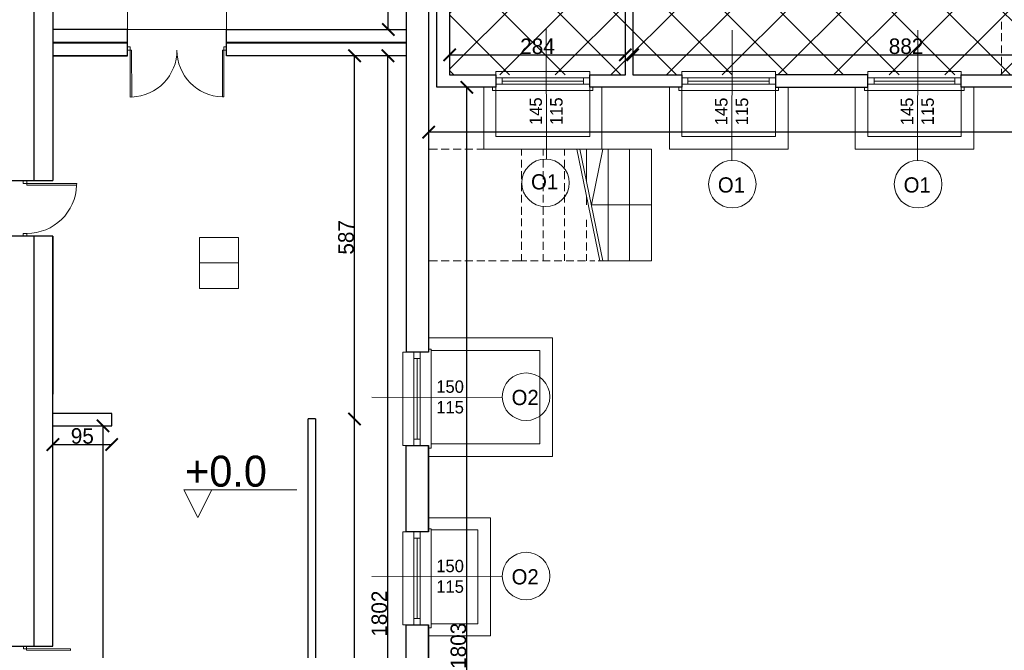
# Model space of a CAD drawing. Header units: centimetres. Extents: x -17621 to 77377, y -18613 to 66.
# Tile 23 of 173: x -12637 to -11048, y -11444 to -10426. Entities that reach past the tile are written whole.
import ezdxf

# ---------------------------------------------------------------- set-up
doc = ezdxf.new("R2010")
doc.units = ezdxf.units.CM
doc.layers.add('0-wymiarowanie rys.CAD', color=5, linetype='Continuous', lineweight=0, true_color=0x0000ff)
for name, color, linetype, lineweight in [('a_drzwi i okna', 2, 'Continuous', 0), ('a_inwentaryzacja', 141, 'Continuous', 0), ('a_schody', 7, 'Continuous', 0), ('a_wymiarowanie', 211, 'Continuous', 0), ('drzwi', 2, 'Continuous', 0), ('pomieszczenia', 191, 'Continuous', 5)]:
    doc.layers.add(name, color=color, linetype=linetype, lineweight=lineweight)
for name, color, linetype in [('PDF5_A710 OZNACZENIA KOMUNIKACJI', 7, 'Continuous'), ('PDF5_Text', 7, 'Continuous'), ('PDF_A050 OPIS', 7, 'Continuous'), ('PDF_A250 SCHODY', 7, 'Continuous'), ('PDF_A310 STOLARKA ZEWNĘTRZNA', 7, 'Continuous'), ('PDF_WIDOKOWA', 7, 'Continuous')]:
    doc.layers.add(name, color=color, linetype=linetype)
doc.styles.add('PDF Century Gothic', font='GOTHIC.TTF')
doc.dimstyles.new('ISO-25', dxfattribs={"dimtxt": 25, "dimasz": 20, "dimexe": 0.6, "dimexo": 0.375, "dimtad": 1, "dimdec": 0, "dimtxsty": 'PDF Century Gothic', "dimblk": 'ARCHTICK', "dimcen": 2.5, "dimadec": 1, "dimazin": 0, "dimtfac": 1, "dimtdec": 0, "dimtmove": 0, "dimatfit": 3, "dimldrblk": 'ARCHTICK', "dimfxl": 2, "dimfxlon": 1, "dimarcsym": 0})

# ---------------------------------------------------------------- blocks, each defined once
blk = doc.blocks.new('_ArchTick')
at = {"color": 0, "linetype": 'ByBlock', "const_width": 0.15}
blk.add_lwpolyline([(-0.5, -0.5), (0.5, 0.5)], dxfattribs=at)
blk = doc.blocks.new('*D127')
at = {"layer": 'a_wymiarowanie', "color": 0, "lineweight": -2, "transparency": 16777216}
for p, q in [((-12504.1, -11081.7), (-12501.5, -11081.7)), ((-12502.1, -12285.7), (-12502.1, -11081.7)), ((-12504.1, -12285.7), (-12501.5, -12285.7))]:
    blk.add_line(p, q, dxfattribs=at)
at = {"layer": 'Defpoints', "color": 0, "transparency": 16777216}
for p in [(-12578, -11081.7), (-12502.1, -11081.7), (-12578, -12285.7)]:
    blk.add_point(p, dxfattribs=at)
at = {"layer": 'a_wymiarowanie', "color": 0, "lineweight": -2, "transparency": 16777216, "xscale": 20, "yscale": 20, "zscale": 20}
for p, rotation in [((-12502.1, -11081.7), 90), ((-12502.1, -12285.7), 270)]:
    blk.add_blockref('_ArchTick', p, dxfattribs=dict(at, rotation=rotation))
at = {"layer": 'a_wymiarowanie', "color": 0, "transparency": 16777216, "insert": (-12515.9, -11683.7), "char_height": 25, "attachment_point": 5, "rotation": 90, "style": 'PDF Century Gothic'}
blk.add_mtext('1204', dxfattribs=at)
blk = doc.blocks.new('*D128')
at = {"layer": 'a_wymiarowanie', "color": 0, "lineweight": -2, "transparency": 16777216}
for p, q in [((-12098.1, -11070.7), (-12095.5, -11070.7)), ((-12096.1, -12285.7), (-12096.1, -11070.7)), ((-12098.1, -12285.7), (-12095.5, -12285.7))]:
    blk.add_line(p, q, dxfattribs=at)
at = {"layer": 'Defpoints', "color": 0, "transparency": 16777216}
for p in [(-12159.2, -11070.7), (-12096.1, -11070.7), (-12159.2, -12285.7)]:
    blk.add_point(p, dxfattribs=at)
at = {"layer": 'a_wymiarowanie', "color": 0, "lineweight": -2, "transparency": 16777216, "xscale": 20, "yscale": 20, "zscale": 20}
for p, rotation in [((-12096.1, -11070.7), 90), ((-12096.1, -12285.7), 270)]:
    blk.add_blockref('_ArchTick', p, dxfattribs=dict(at, rotation=rotation))
at = {"layer": 'a_wymiarowanie', "color": 0, "transparency": 16777216, "insert": (-12109.9, -11678.2), "char_height": 25, "attachment_point": 5, "rotation": 90, "style": 'PDF Century Gothic'}
blk.add_mtext('1215', dxfattribs=at)
blk = doc.blocks.new('*D129')
at = {"layer": 'a_wymiarowanie', "color": 0, "lineweight": -2, "transparency": 16777216}
for p, q in [((-12042.3, -10484.2), (-12042.9, -10484.2)), ((-12042.3, -12285.8), (-12042.3, -10484.2)), ((-12042.3, -12285.8), (-12042.9, -12285.8))]:
    blk.add_line(p, q, dxfattribs=at)
at = {"layer": 'Defpoints', "color": 0, "transparency": 16777216}
for p in [(-12042.3, -10484.2), (-12042.3, -10484.2), (-12042.3, -12285.8)]:
    blk.add_point(p, dxfattribs=at)
at = {"layer": 'a_wymiarowanie', "color": 0, "lineweight": -2, "transparency": 16777216, "xscale": 20, "yscale": 20, "zscale": 20}
for p, rotation in [((-12042.3, -10484.2), 90), ((-12042.3, -12285.8), 270)]:
    blk.add_blockref('_ArchTick', p, dxfattribs=dict(at, rotation=rotation))
at = {"layer": 'a_wymiarowanie', "color": 0, "transparency": 16777216, "insert": (-12056.1, -11385), "char_height": 25, "attachment_point": 5, "rotation": 90, "style": 'PDF Century Gothic'}
blk.add_mtext('1802', dxfattribs=at)
blk = doc.blocks.new('*D438')
at = {"layer": 'a_wymiarowanie', "color": 0, "lineweight": -2, "transparency": 16777216}
for p, q in [((-12098.1, -10484.2), (-12095.5, -10484.2)), ((-12096.1, -11070.7), (-12096.1, -10484.2)), ((-12098.1, -11070.7), (-12095.5, -11070.7))]:
    blk.add_line(p, q, dxfattribs=at)
at = {"layer": 'Defpoints', "color": 0, "transparency": 16777216}
for p in [(-12165.1, -10484.2), (-12096.1, -10484.2), (-12165.1, -11070.7)]:
    blk.add_point(p, dxfattribs=at)
at = {"layer": 'a_wymiarowanie', "color": 0, "lineweight": -2, "transparency": 16777216, "xscale": 20, "yscale": 20, "zscale": 20}
for p, rotation in [((-12096.1, -10484.2), 90), ((-12096.1, -11070.7), 270)]:
    blk.add_blockref('_ArchTick', p, dxfattribs=dict(at, rotation=rotation))
at = {"layer": 'a_wymiarowanie', "color": 0, "transparency": 16777216, "insert": (-12109.9, -10777.4), "char_height": 25, "attachment_point": 5, "rotation": 90, "style": 'PDF Century Gothic'}
blk.add_mtext('587', dxfattribs=at)
blk = doc.blocks.new('*D439')
at = {"layer": 'a_wymiarowanie', "color": 0, "lineweight": -2, "transparency": 16777216}
for p, q in [((-12583, -11109.9), (-12583, -11112.5)), ((-12583, -11111.9), (-12488, -11111.9)), ((-12488, -11109.9), (-12488, -11112.5))]:
    blk.add_line(p, q, dxfattribs=at)
at = {"layer": 'Defpoints', "color": 0, "transparency": 16777216}
for p in [(-12583, -11081.7), (-12488, -11081.7), (-12488, -11111.9)]:
    blk.add_point(p, dxfattribs=at)
at = {"layer": 'a_wymiarowanie', "color": 0, "lineweight": -2, "transparency": 16777216, "xscale": 20, "yscale": 20, "zscale": 20, "rotation": 180}
blk.add_blockref('_ArchTick', (-12583, -11111.9), dxfattribs=at)
at = {"layer": 'a_wymiarowanie', "color": 0, "lineweight": -2, "transparency": 16777216, "xscale": 20, "yscale": 20, "zscale": 20}
blk.add_blockref('_ArchTick', (-12488, -11111.9), dxfattribs=at)
at = {"layer": 'a_wymiarowanie', "color": 0, "transparency": 16777216, "insert": (-12535.5, -11098.2), "char_height": 25, "attachment_point": 5, "style": 'PDF Century Gothic'}
blk.add_mtext('95', dxfattribs=at)
blk = doc.blocks.new('*D441')
at = {"layer": 'a_wymiarowanie', "color": 0, "lineweight": -2, "transparency": 16777216}
for p, q in [((-12039.7, -10188.5), (-12042.3, -10188.5)), ((-12041.7, -10441.9), (-12041.7, -10188.5)), ((-12039.7, -10441.9), (-12042.3, -10441.9))]:
    blk.add_line(p, q, dxfattribs=at)
at = {"layer": 'Defpoints', "color": 0, "transparency": 16777216}
for p in [(-12041.7, -10188.5), (-12012.5, -10188.5), (-12012.5, -10441.9)]:
    blk.add_point(p, dxfattribs=at)
at = {"layer": 'a_wymiarowanie', "color": 0, "lineweight": -2, "transparency": 16777216, "xscale": 20, "yscale": 20, "zscale": 20}
for p, rotation in [((-12041.7, -10188.5), 90), ((-12041.7, -10441.9), 270)]:
    blk.add_blockref('_ArchTick', p, dxfattribs=dict(at, rotation=rotation))
at = {"layer": 'a_wymiarowanie', "color": 0, "transparency": 16777216, "insert": (-12055.5, -10315.2), "char_height": 25, "attachment_point": 5, "rotation": 90, "style": 'PDF Century Gothic'}
blk.add_mtext('255', dxfattribs=at)
blk = doc.blocks.new('*D867')
at = {"layer": 'a_wymiarowanie', "color": 0, "linetype": 'Continuous', "lineweight": -2, "transparency": 16777216}
for p, q in [((-11942.7, -10480.7), (-11942.7, -10483.3)), ((-11942.7, -10482.7), (-11659.1, -10482.7)), ((-11659.1, -10480.7), (-11659.1, -10483.3))]:
    blk.add_line(p, q, dxfattribs=at)
at = {"layer": 'Defpoints', "color": 0, "linetype": 'Continuous', "transparency": 16777216}
for p in [(-11942.7, -9937.4), (-11659.1, -9937.4), (-11659.1, -10482.7)]:
    blk.add_point(p, dxfattribs=at)
at = {"layer": 'a_wymiarowanie', "color": 0, "linetype": 'Continuous', "lineweight": -2, "transparency": 16777216, "xscale": 20, "yscale": 20, "zscale": 20, "rotation": 180}
blk.add_blockref('_ArchTick', (-11942.7, -10482.7), dxfattribs=at)
at = {"layer": 'a_wymiarowanie', "color": 0, "linetype": 'Continuous', "lineweight": -2, "transparency": 16777216, "xscale": 20, "yscale": 20, "zscale": 20}
blk.add_blockref('_ArchTick', (-11659.1, -10482.7), dxfattribs=at)
at = {"layer": 'a_wymiarowanie', "color": 0, "linetype": 'Continuous', "transparency": 16777216, "insert": (-11800.9, -10469), "char_height": 25, "attachment_point": 5, "style": 'PDF Century Gothic'}
blk.add_mtext('284', dxfattribs=at)
blk = doc.blocks.new('*D868')
at = {"layer": 'a_wymiarowanie', "color": 0, "linetype": 'Continuous', "lineweight": -2, "transparency": 16777216}
for p, q in [((-11647.2, -10484.7), (-11647.2, -10482.1)), ((-11647.2, -10482.7), (-10765, -10482.7)), ((-10765, -10484.7), (-10765, -10482.1))]:
    blk.add_line(p, q, dxfattribs=at)
at = {"layer": 'Defpoints', "color": 0, "linetype": 'Continuous', "transparency": 16777216}
for p in [(-10765, -10482.7), (-11647.2, -10514.9), (-10765, -10514.9)]:
    blk.add_point(p, dxfattribs=at)
at = {"layer": 'a_wymiarowanie', "color": 0, "linetype": 'Continuous', "lineweight": -2, "transparency": 16777216, "xscale": 20, "yscale": 20, "zscale": 20, "rotation": 180}
blk.add_blockref('_ArchTick', (-11647.2, -10482.7), dxfattribs=at)
at = {"layer": 'a_wymiarowanie', "color": 0, "linetype": 'Continuous', "lineweight": -2, "transparency": 16777216, "xscale": 20, "yscale": 20, "zscale": 20}
blk.add_blockref('_ArchTick', (-10765, -10482.7), dxfattribs=at)
at = {"layer": 'a_wymiarowanie', "color": 0, "linetype": 'Continuous', "transparency": 16777216, "insert": (-11206.1, -10469), "char_height": 25, "attachment_point": 5, "style": 'PDF Century Gothic'}
blk.add_mtext('882', dxfattribs=at)
blk = doc.blocks.new('*D1036')
at = {"layer": '0-wymiarowanie rys.CAD', "color": 0, "linetype": 'Continuous', "lineweight": -2, "transparency": 16777216}
for p, q in [((-11916.8, -10535.2), (-11914.2, -10535.2)), ((-11914.8, -12338.6), (-11914.8, -10535.2)), ((-11916.8, -12338.6), (-11914.2, -12338.6))]:
    blk.add_line(p, q, dxfattribs=at)
at = {"layer": 'Defpoints', "color": 0, "linetype": 'Continuous', "transparency": 16777216}
for p in [(-11976.6, -10535.2), (-11914.8, -10535.2), (-11976.6, -12338.6)]:
    blk.add_point(p, dxfattribs=at)
at = {"layer": '0-wymiarowanie rys.CAD', "color": 0, "linetype": 'Continuous', "lineweight": -2, "transparency": 16777216, "xscale": 20, "yscale": 20, "zscale": 20}
for p, rotation in [((-11914.8, -10535.2), 90), ((-11914.8, -12338.6), 270)]:
    blk.add_blockref('_ArchTick', p, dxfattribs=dict(at, rotation=rotation))
at = {"layer": '0-wymiarowanie rys.CAD', "color": 0, "linetype": 'Continuous', "lineweight": 0, "transparency": 16777216, "insert": (-11928.5, -11436.9), "char_height": 25, "attachment_point": 5, "rotation": 90, "style": 'PDF Century Gothic'}
blk.add_mtext('1803', dxfattribs=at)
blk = doc.blocks.new('*D1037')
at = {"layer": '0-wymiarowanie rys.CAD', "color": 0, "linetype": 'Continuous', "lineweight": -2, "transparency": 16777216}
for p, q in [((-11976.6, -10605.6), (-11976.6, -10608.2)), ((-9543.3, -10607.6), (-11976.6, -10607.6)), ((-9543.3, -10605.6), (-9543.3, -10608.2))]:
    blk.add_line(p, q, dxfattribs=at)
at = {"layer": 'Defpoints', "color": 0, "linetype": 'Continuous', "transparency": 16777216}
for p in [(-11976.6, -10535.2), (-9543.3, -10535.2), (-11976.6, -10607.6)]:
    blk.add_point(p, dxfattribs=at)
at = {"layer": '0-wymiarowanie rys.CAD', "color": 0, "linetype": 'Continuous', "lineweight": -2, "transparency": 16777216, "xscale": 20, "yscale": 20, "zscale": 20, "rotation": 180}
blk.add_blockref('_ArchTick', (-11976.6, -10607.6), dxfattribs=at)
at = {"layer": '0-wymiarowanie rys.CAD', "color": 0, "linetype": 'Continuous', "lineweight": -2, "transparency": 16777216, "xscale": 20, "yscale": 20, "zscale": 20}
blk.add_blockref('_ArchTick', (-9543.3, -10607.6), dxfattribs=at)
at = {"layer": '0-wymiarowanie rys.CAD', "color": 0, "linetype": 'Continuous', "lineweight": 0, "transparency": 16777216, "insert": (-10759.9, -10593.9), "char_height": 25, "attachment_point": 5, "style": 'PDF Century Gothic'}
blk.add_mtext('2433', dxfattribs=at)

msp = doc.modelspace()

# ---------------------------------------------------------------- hatches: boundary and pattern name
at = {"layer": 'a_inwentaryzacja', "linetype": 'Continuous', "lineweight": 5, "true_color": 0x636466, "transparency": 33554495}
h = msp.add_hatch(dxfattribs=at)
h.set_pattern_fill('ANSI37', color=251, scale=20)
h.paths.add_polyline_path([(-11942.7, -8735.2), (-9562.8, -8735.2), (-9562.8, -10514.9), (-11942.7, -10514.9)])
h.paths.add_polyline_path([(-14516.6, -10443.7), (-13890.1, -10443.7), (-13890.1, -11008.7), (-14516.6, -11008.7)])
h.paths.add_polyline_path([(-14516.6, -11036.6), (-13890.1, -11036.6), (-13890.1, -11601.6), (-14516.6, -11601.6)])
h.paths.add_polyline_path([(-14516.6, -11621.1), (-13890.1, -11621.1), (-13890.1, -12231), (-14516.6, -12231)])
h.paths.add_polyline_path([(-14516.6, -12251.4), (-14216.9, -12251.4), (-14216.9, -12669.6), (-14516.6, -12669.6)])
h.paths.add_polyline_path([(-14206.7, -12251.4), (-13890.1, -12251.4), (-13890.1, -12833.3), (-14206.7, -12833.3)])
h.paths.add_polyline_path([(-14516.6, -12681.5), (-14216.9, -12681.5), (-14216.9, -12833.3), (-14516.6, -12833.3)])
h.paths.add_polyline_path([(-15607.6, -12251.4), (-15607.6, -12831.3), (-15046.6, -12831.3), (-15046.6, -12431.7), (-14730.8, -12431.7), (-14730.8, -12251.4)])
h.paths.add_polyline_path([(-15034.7, -12443.6), (-14730.8, -12443.6), (-14730.8, -12831.3), (-15034.7, -12831.3)], flags=17)
h.paths.add_polyline_path([(-15607.6, -12851.6), (-14730.8, -12851.6), (-14730.8, -13111.3), (-15607.6, -13111.3)])
h.paths.add_polyline_path([(-15607.6, -11651.1), (-14730.8, -11651.1), (-14730.8, -12231), (-15607.6, -12231)])
h.paths.add_polyline_path([(-15607.6, -11343.7), (-14730.8, -11343.7), (-14730.8, -11631.6), (-15607.6, -11631.6)])
h.paths.add_polyline_path([(-15106.7, -13651.7), (-15287, -13651.7), (-15287, -13451.1), (-15106.7, -13451.1)])
h.paths.add_polyline_path([(-15093.2, -13451.1), (-14892.5, -13451.1), (-14892.5, -13651.7), (-15093.2, -13651.7)])
h.paths.add_polyline_path([(-14880.6, -13451.1), (-14730.8, -13451.1), (-14730.8, -13666.9), (-14880.6, -13666.9)])
h.paths.add_polyline_path([(-14892.5, -13666.1), (-15287, -13666.1), (-15287, -14010.4), (-14892.5, -14010.4)])
h.paths.add_polyline_path([(-14880.6, -13682.1), (-14730.8, -13682.1), (-14730.8, -14010.4), (-14880.6, -14010.4)])
h.paths.add_polyline_path([(-13537.5, -13682.1), (-14724.9, -13682.1), (-14724.9, -14010.4), (-13537.5, -14010.4)])
h.paths.add_polyline_path([(-12653.2, -11036.6), (-13885, -11036.6), (-13885, -11601.6), (-12653.2, -11601.6)])
h.paths.add_polyline_path([(-13885, -10443.7), (-12663.2, -10443.7), (-12663.2, -11008.7), (-13885, -11008.7)])
h.paths.add_polyline_path([(-13885, -11621.1), (-13174.6, -11621.1), (-13174.6, -12231), (-13885, -12231)])
h.paths.add_polyline_path([(-13169.5, -11621.1), (-12663.2, -11621.1), (-12663.2, -12231), (-13169.5, -12231)])
h.paths.add_polyline_path([(-13461.6, -12251.4), (-12648.2, -12251.4), (-12648.2, -12461.2), (-13461.6, -12461.2)])
h.paths.add_polyline_path([(-13878.2, -12251.4), (-13466.7, -12251.4), (-13466.7, -12833.3), (-13878.2, -12833.3)])
h.paths.add_polyline_path([(-13461.6, -12466.4), (-12868.1, -12466.4), (-12868.1, -12833.3), (-13461.6, -12833.3)])
h.paths.add_polyline_path([(-12856.3, -12466.4), (-12648.2, -12466.4), (-12648.2, -12833.3), (-12856.3, -12833.3)])
h.paths.add_polyline_path([(-14258.9, -12853.6), (-13890.1, -12853.6), (-13890.1, -13431.6), (-14258.9, -13431.6)])
h.paths.add_polyline_path([(-13878.2, -12853.6), (-13283, -12853.6), (-13283, -13431.6), (-13878.2, -13431.6)])
h.paths.add_polyline_path([(-13277.9, -12853.6), (-12648.2, -12853.6), (-12648.2, -13431.6), (-13277.9, -13431.6)])
h.paths.add_polyline_path([(-9236.8, -15998), (-8361.4, -15998), (-8361.4, -16573.6), (-9236.8, -16573.6)])
h.paths.add_polyline_path([(-8043, -15998), (-7163.3, -15998), (-7163.3, -16573.6), (-8043, -16573.6)])
h.paths.add_polyline_path([(-8336.8, -15998), (-8054.9, -15998), (-8054.9, -16573.6), (-8336.8, -16573.6)])
h.paths.add_polyline_path([(-8631.4, -15413.6), (-8054.9, -15413.6), (-8054.9, -15698.1), (-8631.4, -15698.1)])
h.paths.add_polyline_path([(-9230.9, -15413.6), (-8655.1, -15413.6), (-8655.1, -15698.1), (-9230.9, -15698.1)])
h.paths.add_polyline_path([(-9831.2, -15413.6), (-9255.4, -15413.6), (-9255.4, -15698.1), (-9831.2, -15698.1)])
h.paths.add_polyline_path([(-10437.4, -15413.6), (-9854.9, -15413.6), (-9854.9, -15698.1), (-10437.4, -15698.1)])
h.paths.add_polyline_path([(-9287.7, -15590.6), (-9287.7, -15520.2), (-9341.7, -15520.2), (-9341.7, -15590.6)], flags=16)
h.paths.add_polyline_path([(-10437.4, -12370.7), (-9854.9, -12370.7), (-9854.9, -12655.2), (-10437.4, -12655.2)])
h.paths.add_polyline_path([(-9831.2, -12370.7), (-9255.4, -12370.7), (-9255.4, -12655.2), (-9831.2, -12655.2)])
h.paths.add_polyline_path([(-9230.9, -12370.7), (-8650.1, -12370.7), (-8650.1, -12655.2), (-9230.9, -12655.2)])
h.paths.add_polyline_path([(-9236.8, -12955.1), (-8361.4, -12955.1), (-8361.4, -13531.5), (-9236.8, -13531.5)])
h.paths.add_polyline_path([(-8336.8, -12955.1), (-8054.9, -12955.1), (-8054.9, -13531.5), (-8336.8, -13531.5)])
h.paths.add_polyline_path([(-8043, -12955.1), (-7161.9, -12955.1), (-7161.9, -13531.7), (-8043, -13531.7)])
h.paths.add_polyline_path([(-3821.8, -15182.8), (-3577.7, -15182.8), (-3577.7, -15313.5), (-3821.8, -15313.5)])

# ---------------------------------------------------------------- linework, layer by layer
at = {"layer": 'a_drzwi i okna'}
for p, q in [((-11786.4, -10651), (-11786.9, -10440.8)), ((-11486.7, -10443), (-11487.2, -10653.2)), ((-11187, -10443), (-11187.5, -10653.2)), ((-11857.8, -11035.8), (-12068, -11035.3)), ((-11857.8, -11325.4), (-12068, -11324.9))]:
    msp.add_line(p, q, dxfattribs=at)
for centre in [(-11788, -10689.4), (-11486.5, -10691.6), (-11186.7, -10691.6), (-11819.4, -11034.7), (-11819.4, -11324.3)]:
    msp.add_circle(centre, 38.4, dxfattribs=at)
at = {"layer": 'a_inwentaryzacja', "lineweight": 25}
for p, q in [((-12012.2, -10962.7), (-12013, -9584.4)), ((-11976.6, -9588.6), (-11976.6, -10962.7)), ((-11963.1, -10535.2), (-11963.1, -9588.6)), ((-11942.7, -10116.9), (-11942.7, -10514.9)), ((-12583, -10411.6), (-12583, -10685.9)), ((-12462.6, -10441.9), (-12583, -10441.9)), ((-12462.6, -10484.2), (-12462.6, -10441.9)), ((-12302.6, -10484.2), (-12302.6, -10441.9)), ((-12302.6, -10441.9), (-12012.5, -10441.9)), ((-12583, -10462.2), (-12462.6, -10462.2)), ((-12462.6, -10463.9), (-12583, -10463.9)), ((-12302.6, -10462.2), (-12012.2, -10462.2)), ((-12012.2, -10463.9), (-12302.6, -10463.9)), ((-12583, -10484.2), (-12462.6, -10484.2)), ((-12462.6, -10484.2), (-12583, -10484.2)), ((-12012.2, -10484.2), (-12302.6, -10484.2)), ((-11942.7, -10514.9), (-11868.2, -10514.9)), ((-11868.2, -10514.9), (-11868.2, -10535.2)), ((-11868.2, -10535.2), (-11963.1, -10535.2)), ((-12663.2, -10685.9), (-12583, -10685.9)), ((-12583, -10775.6), (-12663.2, -10775.6)), ((-12583, -10775.6), (-12583, -11030.5)), ((-12583, -11437.7), (-12583, -10775.6)), ((-11976.6, -10962.7), (-12012.2, -10962.7)), ((-12171, -12285.7), (-12171, -11070.7)), ((-12159.2, -11070.7), (-12171, -11070.7)), ((-12159.2, -11070.7), (-12159.2, -12285.7)), ((-12653.2, -11437.7), (-12583, -11437.7))]:
    msp.add_line(p, q, dxfattribs=at)
for points in [[(-11567.7, -10514.9), (-11567.7, -10535.2), (-11716.7, -10535.2), (-11716.7, -10514.9), (-11659.1, -10514.9), (-11659.1, -9937.4), (-11785.3, -9937.4), (-11785.3, -9912.9), (-11277.3, -9912.9), (-11277.3, -9937.4), (-11647.2, -9937.4), (-11647.2, -10514.9)], [(-11267.9, -10514.9), (-11417, -10514.9), (-11417, -10535.2), (-11267.9, -10535.2)], [(-11117.2, -10514.9), (-10968.2, -10514.9), (-10968.2, -10535.2), (-11117.2, -10535.2)], [(-11976.6, -11253.1), (-12013, -11253.1), (-12013, -11113.4), (-11976.6, -11113.4)], [(-11976.6, -11542.7), (-12013, -11542.7), (-12013, -11403), (-11976.6, -11403)]]:
    msp.add_lwpolyline(points, close=True, dxfattribs=at)
for points in [[(-12613.3, -10685.9), (-12613.3, -10411.6)], [(-12613.3, -11437.7), (-12613.3, -10775.6)], [(-12583, -11081.7), (-12488, -11081.7), (-12488, -11061.6), (-12583, -11061.6)], [(-11976.6, -11253.1), (-11976.6, -11113.4)], [(-11976.6, -11542.7), (-11976.6, -11403)]]:
    msp.add_lwpolyline(points, dxfattribs=at)
at = {"layer": 'a_schody'}
msp.add_lwpolyline([(-12462.6, -10441.9), (-12302.6, -10441.9), (-12302.6, -10374.6), (-12462.6, -10374.6)], close=True, dxfattribs=at)
at = {"layer": 'drzwi'}
for points in [[(-12458.4, -10475.2), (-12462.6, -10475.2), (-12462.6, -10469.9), (-12458.4, -10469.9), (-12458.4, -10475.2), (-12455.9, -10475.2), (-12455.7, -10550.8), (-12458.2, -10550.9), (-12458.4, -10475.2)], [(-12307, -10475), (-12302.8, -10475), (-12302.8, -10469.7), (-12307, -10469.7), (-12307, -10475), (-12309.5, -10475), (-12309.5, -10550.7), (-12307, -10550.7), (-12307, -10475)], [(-12625.3, -10690.5), (-12625.3, -10686), (-12630.9, -10686), (-12630.9, -10690.5), (-12625.3, -10690.5), (-12625.3, -10693.2), (-12544.7, -10693.2), (-12544.6, -10690.5), (-12625.3, -10690.5)], [(-12625.6, -11441.7), (-12625.6, -11437.7), (-12630.6, -11437.7), (-12630.6, -11441.7), (-12625.6, -11441.7), (-12625.6, -11444), (-12554.7, -11444.2), (-12554.7, -11441.8), (-12625.6, -11441.7)]]:
    msp.add_lwpolyline(points, dxfattribs=at)
msp.add_lwpolyline([(-12625.3, -10771.2), (-12625.3, -10775.6), (-12630.9, -10775.6), (-12630.9, -10771.2)], close=True, dxfattribs=at)
for centre, radius, start, end in [((-12458.3, -10475.3), 75.6, 271.9483, 0.2176), ((-12307.1, -10475.2), 75.6, 179.8945, 268.1637), ((-12625.1, -10690.6), 80.5, 269.8945, 358.1637)]:
    msp.add_arc(centre, radius, start, end, dxfattribs=at)
at = {"layer": 'PDF5_A710 OZNACZENIA KOMUNIKACJI', "lineweight": 5}
msp.add_lwpolyline([(-12371.4, -11185.1), (-12326.5, -11185.1), (-12371.4, -11185.1), (-12349.3, -11230), (-12326.5, -11185.1), (-12371.4, -11185.1), (-12349.3, -11230), (-12326.5, -11185.1), (-12189.3, -11185.1)], dxfattribs=at)
at = {"layer": 'PDF_A050 OPIS', "lineweight": 0}
for points in [[(-11737.6, -10635.1), (-11700.3, -10815.4)], [(-11732.5, -10635.1), (-11695.2, -10815.4)]]:
    msp.add_lwpolyline(points, dxfattribs=at)
at = {"layer": 'PDF_A250 SCHODY', "lineweight": 5}
for points in [[(-11052, -10429.3), (-11052, -10442)], [(-11052, -10448), (-11052, -10460.7)], [(-11052, -10467.4), (-11052, -10480.1)], [(-11052, -10486.1), (-11052, -10498.8)], [(-11052, -10505.5), (-11052, -10514.9)], [(-11962.2, -10635.1), (-11976.6, -10635.1)], [(-11943.6, -10635.1), (-11956.3, -10635.1)], [(-11924.1, -10635.1), (-11936.8, -10635.1)], [(-11905.5, -10635.1), (-11918.2, -10635.1)], [(-11886, -10635.1), (-11898.7, -10635.1)], [(-11867.4, -10635.1), (-11880.1, -10635.1)], [(-11847.9, -10635.1), (-11860.6, -10635.1)], [(-11826.7, -10645.2), (-11826.7, -10635.1), (-11842, -10635.1)], [(-11792, -10645.2), (-11792, -10635.1)], [(-11757.3, -10645.2), (-11757.3, -10635.1)], [(-11721.8, -10687), (-11721.8, -10635.1)], [(-11616.8, -10635.1), (-11616.8, -10724.8), (-11713.8, -10724.8), (-11695.2, -10635.1)], [(-11703.1, -10635.1), (-11616.8, -10635.1)], [(-11687, -10815.4), (-11687, -10635.1)], [(-11652.3, -10815.4), (-11652.3, -10635.1)], [(-11826.7, -10664.7), (-11826.7, -10652)], [(-11792, -10664.7), (-11792, -10652)], [(-11757.3, -10664.7), (-11757.3, -10652)], [(-11826.7, -10683.3), (-11826.7, -10670.6)], [(-11792, -10683.3), (-11792, -10670.6)], [(-11757.3, -10683.3), (-11757.3, -10670.6)], [(-11826.7, -10702.8), (-11826.7, -10690.1)], [(-11792, -10702.8), (-11792, -10690.1)], [(-11757.3, -10702.8), (-11757.3, -10690.1)], [(-11826.7, -10721.4), (-11826.7, -10708.7)], [(-11792, -10721.4), (-11792, -10708.7)], [(-11757.3, -10721.4), (-11757.3, -10708.7)], [(-11721.8, -10724.8), (-11721.8, -10711.6)], [(-11703.1, -10815.4), (-11616.8, -10815.4), (-11616.8, -10724.8), (-11616.8, -10815.4)], [(-11826.7, -10740.9), (-11826.7, -10728.2)], [(-11792, -10740.9), (-11792, -10728.2)], [(-11757.3, -10740.9), (-11757.3, -10728.2)], [(-11826.7, -10759.5), (-11826.7, -10746.8)], [(-11792, -10759.5), (-11792, -10746.8)], [(-11757.3, -10759.5), (-11757.3, -10746.8)], [(-11721.8, -10760.4), (-11721.8, -10749.4)], [(-11826.7, -10779), (-11826.7, -10766.3)], [(-11792, -10779), (-11792, -10766.3)], [(-11757.3, -10779), (-11757.3, -10766.3)], [(-11721.8, -10779), (-11721.8, -10766.3)], [(-11826.7, -10797.6), (-11826.7, -10784.9)], [(-11792, -10797.6), (-11792, -10784.9)], [(-11757.3, -10797.6), (-11757.3, -10784.9)], [(-11721.8, -10798.5), (-11721.8, -10785.8)], [(-11842, -10815.4), (-11826.7, -10815.4), (-11826.7, -10804.4)], [(-11792, -10815.4), (-11792, -10804.4)], [(-11757.3, -10815.4), (-11757.3, -10804.4)], [(-11721.8, -10815.4), (-11721.8, -10804.4)], [(-11976.6, -10815.4), (-11962.2, -10815.4)], [(-11956.3, -10815.4), (-11943.6, -10815.4)], [(-11936.8, -10815.4), (-11924.1, -10815.4)], [(-11918.2, -10815.4), (-11905.5, -10815.4)], [(-11898.7, -10815.4), (-11886, -10815.4)], [(-11880.1, -10815.4), (-11867.4, -10815.4)], [(-11860.6, -10815.4), (-11847.9, -10815.4)], [(-11826.7, -10815.4), (-11818.3, -10815.4)], [(-11812.3, -10815.4), (-11799.6, -10815.4)], [(-11792.9, -10815.4), (-11780.2, -10815.4)], [(-11774.2, -10815.4), (-11761.5, -10815.4)], [(-11754.8, -10815.4), (-11742.1, -10815.4)], [(-11736.1, -10815.4), (-11723.4, -10815.4)], [(-11716.7, -10815.4), (-11708.2, -10815.4)]]:
    msp.add_lwpolyline(points, dxfattribs=at)
at = {"layer": 'PDF_A310 STOLARKA ZEWNĘTRZNA', "lineweight": 5}
for points in [[(-11868.2, -10509.8), (-11868.2, -10535.2), (-11873.3, -10535.2), (-11873.3, -10540.3), (-11716.7, -10540.3), (-11711.6, -10540.3), (-11711.6, -10535.2), (-11716.7, -10535.2), (-11716.7, -10509.8)], [(-11567.7, -10509.8), (-11567.7, -10535.2), (-11572.7, -10535.2), (-11572.7, -10540.3), (-11417, -10540.3), (-11411.9, -10540.3), (-11411.9, -10535.2), (-11417, -10535.2), (-11417, -10509.8)], [(-11267.9, -10509.8), (-11267.9, -10535.2), (-11273, -10535.2), (-11273, -10540.3), (-11117.2, -10540.3), (-11112.2, -10540.3), (-11112.2, -10535.2), (-11117.2, -10535.2), (-11117.2, -10509.8)], [(-11868.2, -10519.9), (-11858.1, -10519.9), (-11726.8, -10519.9), (-11716.7, -10519.9), (-11716.7, -10530.1), (-11726.8, -10530.1), (-11858.1, -10530.1), (-11868.2, -10530.1)], [(-11567.7, -10519.9), (-11558.3, -10519.9), (-11427.1, -10519.9), (-11417, -10519.9), (-11417, -10530.1), (-11427.1, -10530.1), (-11558.3, -10530.1), (-11567.7, -10530.1)], [(-11267.9, -10519.9), (-11257.8, -10519.9), (-11127.4, -10519.9), (-11117.2, -10519.9), (-11117.2, -10530.1), (-11127.4, -10530.1), (-11257.8, -10530.1), (-11267.9, -10530.1)], [(-12018.1, -10962.7), (-11976.6, -10962.7), (-11976.6, -10957.7), (-11972.4, -10957.7), (-11972.4, -11113.4), (-11972.4, -11117.7), (-11976.6, -11117.7), (-11976.6, -11113.4), (-12018.1, -11113.4)], [(-12000.3, -10962.7), (-12000.3, -10972.9), (-12000.3, -11103.3), (-12000.3, -11113.4), (-11990.1, -11113.4), (-11990.1, -11103.3), (-11990.1, -10972.9), (-11990.1, -10962.7)], [(-12018.1, -11253.1), (-11976.6, -11253.1), (-11976.6, -11248.1), (-11972.4, -11248.1), (-11972.4, -11403), (-11972.4, -11408.1), (-11976.6, -11408.1), (-11976.6, -11403), (-12018.1, -11403)], [(-12000.3, -11253.1), (-12000.3, -11263.3), (-12000.3, -11392.8), (-12000.3, -11403), (-11990.1, -11403), (-11990.1, -11392.8), (-11990.1, -11263.3), (-11990.1, -11253.1)]]:
    msp.add_lwpolyline(points, close=True, dxfattribs=at)
for points in [[(-11858.1, -10530.1), (-11858.1, -10519.9)], [(-11858.1, -10525), (-11726.8, -10525)], [(-11726.8, -10530.1), (-11726.8, -10519.9)], [(-11558.3, -10530.1), (-11558.3, -10519.9)], [(-11558.3, -10525), (-11427.1, -10525)], [(-11427.1, -10530.1), (-11427.1, -10519.9)], [(-11257.8, -10530.1), (-11257.8, -10519.9)], [(-11257.8, -10525), (-11127.4, -10525)], [(-11127.4, -10530.1), (-11127.4, -10519.9)], [(-11990.1, -10972.9), (-12000.3, -10972.9)], [(-11995.2, -10972.9), (-11995.2, -11103.3)], [(-11990.1, -11103.3), (-12000.3, -11103.3)], [(-11990.1, -11263.3), (-12000.3, -11263.3)], [(-11995.2, -11263.3), (-11995.2, -11392.8)], [(-11990.1, -11392.8), (-12000.3, -11392.8)]]:
    msp.add_lwpolyline(points, dxfattribs=at)
at = {"layer": 'PDF_WIDOKOWA', "lineweight": 5}
for points in [[(-11697.2, -10535.2), (-11697.2, -10635.1), (-11887.7, -10635.1), (-11887.7, -10535.2)], [(-11716.7, -10535.2), (-11716.7, -10614.8), (-11868.2, -10614.8), (-11868.2, -10535.2)], [(-11396.6, -10535.2), (-11396.6, -10635.1), (-11588, -10635.1), (-11588, -10535.2)], [(-11417, -10535.2), (-11417, -10614.8), (-11567.7, -10614.8), (-11567.7, -10535.2)], [(-11096.9, -10535.2), (-11096.9, -10635.1), (-11288.3, -10635.1), (-11288.3, -10535.2)], [(-11117.2, -10535.2), (-11117.2, -10614.8), (-11267.9, -10614.8), (-11267.9, -10535.2)], [(-11976.6, -11131.2), (-11776.8, -11131.2), (-11776.8, -10939.9), (-11976.6, -10939.9)], [(-11972.4, -11110.9), (-11797.1, -11110.9), (-11797.1, -10960.2), (-11972.4, -10960.2)], [(-11976.6, -11420.8), (-11876.7, -11420.8), (-11876.7, -11230.3), (-11976.6, -11230.3)], [(-11972.4, -11401.3), (-11897, -11401.3), (-11897, -11249.8), (-11972.4, -11249.8)]]:
    msp.add_lwpolyline(points, dxfattribs=at)
at = {"layer": 'pomieszczenia'}
msp.add_line((-12346.6, -10818.6), (-12283.5, -10818.6), dxfattribs=at)
msp.add_lwpolyline([(-12346.6, -10777.5), (-12283.5, -10777.5), (-12283.5, -10859.8), (-12346.6, -10859.8)], close=True, dxfattribs=at)

# ---------------------------------------------------------------- texts
at = {"layer": 'a_drzwi i okna', "char_height": 20, "rotation": 90, "style": 'PDF Century Gothic'}
for insert, attachment_point in [((-11813.8, -10551.5), 3), ((-11514.3, -10596.5), 1), ((-11214.6, -10596.5), 1)]:
    msp.add_mtext_dynamic_manual_height_columns('145\\P115', width=179.816, gutter_width=12.5, heights=[162.8], dxfattribs=dict(at, insert=insert, attachment_point=attachment_point))
at = {"layer": 'a_drzwi i okna', "style": 'PDF Century Gothic'}
for s, width, gutter_width, heights, insert, char_height, attachment_point in [('O1', 220.698, 15.3, [199.8], (-11811.3, -10675.5), 24.55, 1), ('O1', 220.698, 15.3, [199.8], (-11509.8, -10705.4), 24.55, 7), ('O1', 220.698, 15.3, [199.8], (-11210, -10705.4), 24.55, 7), ('150\\P115', 179.816, 12.5, [162.8], (-11964.3, -11008.4), 20, 1), ('O2', 220.698, 15.3, [199.8], (-11842.7, -11048.6), 24.55, 7), ('150\\P115', 179.816, 12.5, [162.8], (-11964.3, -11298), 20, 1), ('O2', 220.698, 15.3, [199.8], (-11842.7, -11338.1), 24.55, 7)]:
    msp.add_mtext_dynamic_manual_height_columns(s, width=width, gutter_width=gutter_width, heights=heights, dxfattribs=dict(at, insert=insert, char_height=char_height, attachment_point=attachment_point))
at = {"layer": 'PDF5_Text', "insert": (-12369.6, -11155.3), "char_height": 50, "attachment_point": 4, "style": 'PDF Century Gothic'}
msp.add_mtext('+0.0', dxfattribs=at)

# ---------------------------------------------------------------- dimensions: what is measured, and where the dimension line sits
at = {"layer": '0-wymiarowanie rys.CAD', "linetype": 'Continuous', "lineweight": 0}
dim = msp.add_linear_dim(base=(-11976.6, -10607.6), p1=(-9543.3, -10535.2), p2=(-11976.6, -10535.2), dimstyle='ISO-25', dxfattribs=at)
dim.commit()
dim.dimension.update_dxf_attribs({"geometry": '*D1037', "text_midpoint": (-10759.9, -10593.9)})
dim = msp.add_linear_dim(base=(-11914.8, -10535.2), p1=(-11976.6, -12338.6), p2=(-11976.6, -10535.2), angle=90, dimstyle='ISO-25', dxfattribs=at)
dim.commit()
dim.dimension.update_dxf_attribs({"geometry": '*D1036', "text_midpoint": (-11928.5, -11436.9)})
at = {"layer": 'a_wymiarowanie', "linetype": 'Continuous'}
for base, p1, p2, picture, middle in [((-11659.1, -10482.7), (-11942.7, -9937.4), (-11659.1, -9937.4), '*D867', (-11800.9, -10469)), ((-10765, -10482.7), (-11647.2, -10514.9), (-10765, -10514.9), '*D868', (-11206.1, -10469))]:
    dim = msp.add_linear_dim(base=base, p1=p1, p2=p2, dimstyle='ISO-25', dxfattribs=at)
    dim.commit()
    dim.dimension.update_dxf_attribs({"geometry": picture, "text_midpoint": middle})
at = {"layer": 'a_wymiarowanie'}
dim = msp.add_linear_dim(base=(-12041.7, -10188.5), p1=(-12012.5, -10441.9), p2=(-12012.5, -10188.5), angle=90, text='255', dimstyle='ISO-25', dxfattribs=at)
dim.commit()
dim.dimension.update_dxf_attribs({"geometry": '*D441', "text_midpoint": (-12055.5, -10315.2)})
for base, p1, p2, picture, middle in [((-12096.1201, -10484.1931), (-12165.0986, -11070.6959), (-12165.0986, -10484.1931), '*D438', (-12109.8739, -10777.4445)), ((-12042.3, -10484.2), (-12042.3, -12285.8), (-12042.3, -10484.2), '*D129', (-12056.1, -11385)), ((-12502.1, -11081.7), (-12578, -12285.7), (-12578, -11081.7), '*D127', (-12515.9, -11683.7)), ((-12096.1, -11070.7), (-12159.2, -12285.7), (-12159.2, -11070.7), '*D128', (-12109.9, -11678.2))]:
    dim = msp.add_linear_dim(base=base, p1=p1, p2=p2, angle=90, dimstyle='ISO-25', dxfattribs=at)
    dim.commit()
    dim.dimension.update_dxf_attribs({"geometry": picture, "text_midpoint": middle})
dim = msp.add_linear_dim(base=(-12488, -11111.9), p1=(-12583, -11081.7), p2=(-12488, -11081.7), dimstyle='ISO-25', dxfattribs=at)
dim.commit()
dim.dimension.update_dxf_attribs({"geometry": '*D439', "text_midpoint": (-12535.5, -11098.2)})

doc.saveas('drawing.dxf')
